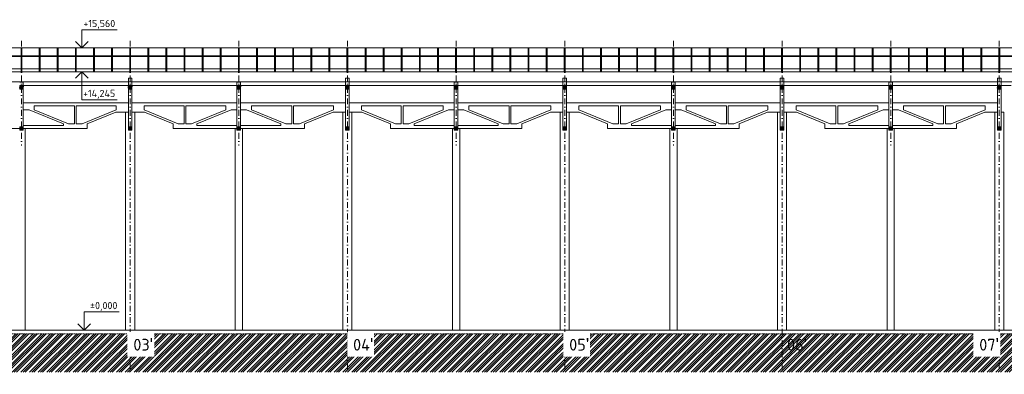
# Model space of a CAD drawing. Header units: millimetres. Extents: x -746391 to 410178, y -169697 to 100555.
# Tile 6 of 179: x -135698 to -81323, y -60278 to -40720. Entities that reach past the tile are written whole.
import ezdxf
from ezdxf.enums import TextEntityAlignment as Align

# ---------------------------------------------------------------- set-up
doc = ezdxf.new("R2010")
doc.units = ezdxf.units.MM
for name, pattern in [('CENTERX2', [101.6, 63.5, -12.7, 12.7, -12.7]), ('DASHDOT', [25.4, 12.7, -6.35, 0, -6.35]), ('HIDDEN', [9.525, 6.35, -3.175]), ('ČÁRKOVANÁ', [19.05, 12.7, -6.35])]:
    doc.linetypes.add(name, pattern=pattern)
doc.layers.get('0').update_dxf_attribs({"color": 9})
for name, color, linetype, lineweight in [('A99_N_kce-pohl', 9, 'Continuous', 9), ('A99_N_kce-rez-sil', 9, 'Continuous', 18), ('A99_N_koty-200-vysk', 9, 'Continuous', 9), ('A99_N_sraf', 9, 'Continuous', 0), ('A99_N_txt-popis-200', 9, 'Continuous', 5), ('A99_S_kce-pohl', 9, 'Continuous', 5), ('A99_S_kce-rez-sil', 9, 'Continuous', 15), ('A99_S_osy', 9, 'CENTERX2', 5), ('A99_S_sraf', 9, 'Continuous', 9)]:
    doc.layers.add(name, color=color, linetype=linetype, lineweight=lineweight)
doc.styles.add('A99_kota', font='isocpeur.ttf', dxfattribs={"height": 2})
doc.styles.add('ad_popis 100', font='isocpeur.ttf', dxfattribs={"height": 200})

# ---------------------------------------------------------------- blocks, each defined once
blk = doc.blocks.new('*U30')
at = {"color": 0, "linetype": 'ByBlock', "lineweight": -2}
blk.add_line((-3, 0), (7, 0), dxfattribs=at)
for points in [[(0, 0), (0, 5), (0, 5), (9.7, 5)], [(-1.75, 1.75), (0, 0), (1.75, 1.75)]]:
    blk.add_lwpolyline(points, dxfattribs=at)
at = {"color": 0, "linetype": 'ByBlock', "lineweight": -2, "style": 'A99_kota'}
for tag, p in [('VYSKA', (9.2, 7.75)), ('POPIS', (9.2, 4.5))]:
    blk.add_attdef(tag, text='', height=2, dxfattribs=at).set_placement(p, align=Align.TOP_RIGHT)
blk = doc.blocks.new('*U39')
at = {"color": 0, "linetype": 'ByBlock', "lineweight": -2}
blk.add_line((-3, 0), (7, 0), dxfattribs=at)
for points in [[(-1.75, -1.75), (0, 0), (1.75, -1.75)], [(0, 0), (0, -7.72), (0, -7.72), (9.7, -7.72)]]:
    blk.add_lwpolyline(points, dxfattribs=at)
at = {"color": 0, "linetype": 'ByBlock', "lineweight": -2, "style": 'A99_kota'}
for tag, p in [('VYSKA', (9.2, -4.97)), ('POPIS', (9.2, -8.22))]:
    blk.add_attdef(tag, text='', height=2, dxfattribs=at).set_placement(p, align=Align.TOP_RIGHT)
blk = doc.blocks.new('*U21')
at = {"color": 0, "linetype": 'ByBlock', "lineweight": -2}
blk.add_line((-3, 0), (7, 0), dxfattribs=at)
for points in [[(0, 0), (0, 5), (0, 5), (9.7, 5)], [(-1.75, 1.75), (0, 0), (1.75, 1.75)]]:
    blk.add_lwpolyline(points, dxfattribs=at)
at = {"color": 0, "linetype": 'ByBlock', "lineweight": -2, "style": 'A99_kota'}
for tag, p in [('VYSKA', (9.2, 7.75)), ('POPIS', (9.2, 4.5))]:
    blk.add_attdef(tag, text='', height=2, dxfattribs=at).set_placement(p, align=Align.TOP_RIGHT)

msp = doc.modelspace()

# ---------------------------------------------------------------- hatches: boundary and pattern name
at = {"layer": 'A99_N_sraf', "lineweight": 0, "ltscale": 2, "transparency": 33554687}
h = msp.add_hatch(dxfattribs=at)
h.set_pattern_fill('ZELEZOBETON', color=256, scale=8)
h.set_pattern_definition([(45, (-141358.304, -13452.5), (-28.28427, 28.28427), []), (45, (-141346.99, -13452.5), (-28.28427, 28.28427), []), (45, (-141324.363, -13452.5), (-16.970563, 39.59798), [16, -8, 0, -8])])
h.paths.add_polyline_path([(-135498.3, -44557.5), (-135498.3, -44357.5), (-135698.3, -44357.5), (-135698.3, -44557.5)])
h = msp.add_hatch(dxfattribs=at)
h.set_pattern_fill('ZELEZOBETON', color=256, scale=8)
h.set_pattern_definition([(45, (-135358.304, -13452.5), (-28.28427, 28.28427), []), (45, (-135346.99, -13452.5), (-28.28427, 28.28427), []), (45, (-135324.363, -13452.5), (-16.970563, 39.59798), [16, -8, 0, -8])])
h.paths.add_polyline_path([(-129498.3, -44557.5), (-129498.3, -44357.5), (-129698.3, -44357.5), (-129698.3, -44557.5)])
h = msp.add_hatch(dxfattribs=at)
h.set_pattern_fill('ZELEZOBETON', color=256, scale=8)
h.set_pattern_definition([(45, (-129358.304, -13452.5), (-28.28427, 28.28427), []), (45, (-129346.99, -13452.5), (-28.28427, 28.28427), []), (45, (-129324.363, -13452.5), (-16.970563, 39.59798), [16, -8, 0, -8])])
h.paths.add_polyline_path([(-123498.3, -44557.5), (-123498.3, -44357.5), (-123698.3, -44357.5), (-123698.3, -44557.5)])
h = msp.add_hatch(dxfattribs=at)
h.set_pattern_fill('ZELEZOBETON', color=256, scale=8)
h.set_pattern_definition([(45, (-123358.304, -13452.5), (-28.28427, 28.28427), []), (45, (-123346.99, -13452.5), (-28.28427, 28.28427), []), (45, (-123324.363, -13452.5), (-16.970563, 39.59798), [16, -8, 0, -8])])
h.paths.add_polyline_path([(-117498.3, -44557.5), (-117498.3, -44357.5), (-117698.3, -44357.5), (-117698.3, -44557.5)])
h = msp.add_hatch(dxfattribs=at)
h.set_pattern_fill('ZELEZOBETON', color=256, scale=8)
h.set_pattern_definition([(45, (-117358.304, -13452.5), (-28.28427, 28.28427), []), (45, (-117346.99, -13452.5), (-28.28427, 28.28427), []), (45, (-117324.363, -13452.5), (-16.970563, 39.59798), [16, -8, 0, -8])])
h.paths.add_polyline_path([(-111498.3, -44557.5), (-111498.3, -44357.5), (-111698.3, -44357.5), (-111698.3, -44557.5)])
h = msp.add_hatch(dxfattribs=at)
h.set_pattern_fill('ZELEZOBETON', color=256, scale=8)
h.set_pattern_definition([(45, (-111358.304, -13452.5), (-28.28427, 28.28427), []), (45, (-111346.99, -13452.5), (-28.28427, 28.28427), []), (45, (-111324.363, -13452.5), (-16.970563, 39.59798), [16, -8, 0, -8])])
h.paths.add_polyline_path([(-105498.3, -44557.5), (-105498.3, -44357.5), (-105698.3, -44357.5), (-105698.3, -44557.5)])
h = msp.add_hatch(dxfattribs=at)
h.set_pattern_fill('ZELEZOBETON', color=256, scale=8)
h.set_pattern_definition([(45, (-105358.304, -13452.5), (-28.28427, 28.28427), []), (45, (-105346.99, -13452.5), (-28.28427, 28.28427), []), (45, (-105324.363, -13452.5), (-16.970563, 39.59798), [16, -8, 0, -8])])
h.paths.add_polyline_path([(-99498.3, -44557.5), (-99498.3, -44357.5), (-99698.3, -44357.5), (-99698.3, -44557.5)])
h = msp.add_hatch(dxfattribs=at)
h.set_pattern_fill('ZELEZOBETON', color=256, scale=8)
h.set_pattern_definition([(45, (-99358.304, -13452.5), (-28.28427, 28.28427), []), (45, (-99346.99, -13452.5), (-28.28427, 28.28427), []), (45, (-99324.363, -13452.5), (-16.970563, 39.59798), [16, -8, 0, -8])])
h.paths.add_polyline_path([(-93498.3, -44557.5), (-93498.3, -44357.5), (-93698.3, -44357.5), (-93698.3, -44557.5)])
h = msp.add_hatch(dxfattribs=at)
h.set_pattern_fill('ZELEZOBETON', color=256, scale=8)
h.set_pattern_definition([(45, (-93358.304, -13452.5), (-28.28427, 28.28427), []), (45, (-93346.99, -13452.5), (-28.28427, 28.28427), []), (45, (-93324.363, -13452.5), (-16.970563, 39.59798), [16, -8, 0, -8])])
h.paths.add_polyline_path([(-87498.3, -44557.5), (-87498.3, -44357.5), (-87698.3, -44357.5), (-87698.3, -44557.5)])
h = msp.add_hatch(dxfattribs=at)
h.set_pattern_fill('ZELEZOBETON', color=256, scale=8)
h.set_pattern_definition([(45, (-87358.304, -13452.5), (-28.28427, 28.28427), []), (45, (-87346.99, -13452.5), (-28.28427, 28.28427), []), (45, (-87324.363, -13452.5), (-16.970563, 39.59798), [16, -8, 0, -8])])
h.paths.add_polyline_path([(-81498.3, -44557.5), (-81498.3, -44357.5), (-81698.3, -44357.5), (-81698.3, -44557.5)])
h = msp.add_hatch(dxfattribs=at)
h.set_pattern_fill('ZELEZOBETON', color=256, scale=8)
h.set_pattern_definition([(45, (-141358.304, -15652.5), (-28.28427, 28.28427), []), (45, (-141346.99, -15652.5), (-28.28427, 28.28427), []), (45, (-141324.363, -15652.5), (-16.970563, 39.59798), [16, -8, 0, -8])])
h.paths.add_polyline_path([(-135498.3, -46817.5), (-135498.3, -46619.8), (-135698.3, -46619.8), (-135698.3, -46817.5)])
h = msp.add_hatch(dxfattribs=at)
h.set_pattern_fill('ZELEZOBETON', color=256, scale=8)
h.set_pattern_definition([(45, (-135358.304, -15652.5), (-28.28427, 28.28427), []), (45, (-135346.99, -15652.5), (-28.28427, 28.28427), []), (45, (-135324.363, -15652.5), (-16.970563, 39.59798), [16, -8, 0, -8])])
h.paths.add_polyline_path([(-129498.3, -46817.5), (-129498.3, -46619.8), (-129698.3, -46619.8), (-129698.3, -46817.5)])
h = msp.add_hatch(dxfattribs=at)
h.set_pattern_fill('ZELEZOBETON', color=256, scale=8)
h.set_pattern_definition([(45, (-129358.304, -15652.5), (-28.28427, 28.28427), []), (45, (-129346.99, -15652.5), (-28.28427, 28.28427), []), (45, (-129324.363, -15652.5), (-16.970563, 39.59798), [16, -8, 0, -8])])
h.paths.add_polyline_path([(-123498.3, -46817.5), (-123498.3, -46619.8), (-123698.3, -46619.8), (-123698.3, -46817.5)])
h = msp.add_hatch(dxfattribs=at)
h.set_pattern_fill('ZELEZOBETON', color=256, scale=8)
h.set_pattern_definition([(45, (-123358.304, -15652.5), (-28.28427, 28.28427), []), (45, (-123346.99, -15652.5), (-28.28427, 28.28427), []), (45, (-123324.363, -15652.5), (-16.970563, 39.59798), [16, -8, 0, -8])])
h.paths.add_polyline_path([(-117498.3, -46817.5), (-117498.3, -46619.8), (-117698.3, -46619.8), (-117698.3, -46817.5)])
h = msp.add_hatch(dxfattribs=at)
h.set_pattern_fill('ZELEZOBETON', color=256, scale=8)
h.set_pattern_definition([(45, (-117358.304, -15652.5), (-28.28427, 28.28427), []), (45, (-117346.99, -15652.5), (-28.28427, 28.28427), []), (45, (-117324.363, -15652.5), (-16.970563, 39.59798), [16, -8, 0, -8])])
h.paths.add_polyline_path([(-111498.3, -46817.5), (-111498.3, -46619.8), (-111698.3, -46619.8), (-111698.3, -46817.5)])
h = msp.add_hatch(dxfattribs=at)
h.set_pattern_fill('ZELEZOBETON', color=256, scale=8)
h.set_pattern_definition([(45, (-111358.304, -15652.5), (-28.28427, 28.28427), []), (45, (-111346.99, -15652.5), (-28.28427, 28.28427), []), (45, (-111324.363, -15652.5), (-16.970563, 39.59798), [16, -8, 0, -8])])
h.paths.add_polyline_path([(-105498.3, -46817.5), (-105498.3, -46619.8), (-105698.3, -46619.8), (-105698.3, -46817.5)])
h = msp.add_hatch(dxfattribs=at)
h.set_pattern_fill('ZELEZOBETON', color=256, scale=8)
h.set_pattern_definition([(45, (-105358.304, -15652.5), (-28.28427, 28.28427), []), (45, (-105346.99, -15652.5), (-28.28427, 28.28427), []), (45, (-105324.363, -15652.5), (-16.970563, 39.59798), [16, -8, 0, -8])])
h.paths.add_polyline_path([(-99498.3, -46817.5), (-99498.3, -46619.8), (-99698.3, -46619.8), (-99698.3, -46817.5)])
h = msp.add_hatch(dxfattribs=at)
h.set_pattern_fill('ZELEZOBETON', color=256, scale=8)
h.set_pattern_definition([(45, (-99358.304, -15652.5), (-28.28427, 28.28427), []), (45, (-99346.99, -15652.5), (-28.28427, 28.28427), []), (45, (-99324.363, -15652.5), (-16.970563, 39.59798), [16, -8, 0, -8])])
h.paths.add_polyline_path([(-93498.3, -46817.5), (-93498.3, -46619.8), (-93698.3, -46619.8), (-93698.3, -46817.5)])
h = msp.add_hatch(dxfattribs=at)
h.set_pattern_fill('ZELEZOBETON', color=256, scale=8)
h.set_pattern_definition([(45, (-93358.304, -15652.5), (-28.28427, 28.28427), []), (45, (-93346.99, -15652.5), (-28.28427, 28.28427), []), (45, (-93324.363, -15652.5), (-16.970563, 39.59798), [16, -8, 0, -8])])
h.paths.add_polyline_path([(-87498.3, -46817.5), (-87498.3, -46619.8), (-87698.3, -46619.8), (-87698.3, -46817.5)])
h = msp.add_hatch(dxfattribs=at)
h.set_pattern_fill('ZELEZOBETON', color=256, scale=8)
h.set_pattern_definition([(45, (-87358.304, -15652.5), (-28.28427, 28.28427), []), (45, (-87346.99, -15652.5), (-28.28427, 28.28427), []), (45, (-87324.363, -15652.5), (-16.970563, 39.59798), [16, -8, 0, -8])])
h.paths.add_polyline_path([(-81498.3, -46817.5), (-81498.3, -46619.8), (-81698.3, -46619.8), (-81698.3, -46817.5)])
at = {"layer": 'A99_S_sraf', "linetype": 'Continuous', "lineweight": 0}
h = msp.add_hatch(dxfattribs=at)
h.set_pattern_fill('ZEM_PUVODNI', color=256, scale=85, angle=180)
h.set_pattern_definition([(225, (-159598.3, -13202.5), (240.4163, -240.4163), []), (225, (-159718.5, -13202.5), (240.4163, -240.4163), []), (225, (-159838.72, -13202.5), (240.4163, -240.4163), [])])
h.paths.add_polyline_path([(-153848.3, -58037.6), (-160245.2, -58237.5), (-164562.1, -58237.5), (-164562.1, -60162.5), (-4485.8, -60162.5), (-4485.8, -58037.5)])

# ---------------------------------------------------------------- linework, layer by layer
at = {"layer": 'A99_N_kce-pohl', "color": 1, "linetype": 'Continuous'}
for p, q in [((-135623.3, -43412.5), (-135623.3, -42277.5)), ((-135573.3, -43412.5), (-135573.3, -42277.5)), ((-134623.3, -43412.5), (-134623.3, -42277.5)), ((-134573.3, -43412.5), (-134573.3, -42277.5)), ((-133623.3, -43412.5), (-133623.3, -42277.5)), ((-133573.3, -43412.5), (-133573.3, -42277.5)), ((-132623.3, -43412.5), (-132623.3, -42277.5)), ((-132573.3, -43412.5), (-132573.3, -42277.5)), ((-131623.3, -43412.5), (-131623.3, -42277.5)), ((-131573.3, -43412.5), (-131573.3, -42277.5)), ((-130623.3, -43412.5), (-130623.3, -42277.5)), ((-130573.3, -43412.5), (-130573.3, -42277.5)), ((-129623.3, -43412.5), (-129623.3, -42277.5)), ((-129573.3, -43412.5), (-129573.3, -42277.5)), ((-128623.3, -43412.5), (-128623.3, -42277.5)), ((-128573.3, -43412.5), (-128573.3, -42277.5)), ((-127623.3, -43412.5), (-127623.3, -42277.5)), ((-127573.3, -43412.5), (-127573.3, -42277.5)), ((-126623.3, -43412.5), (-126623.3, -42277.5)), ((-126573.3, -43412.5), (-126573.3, -42277.5)), ((-125623.3, -43412.5), (-125623.3, -42277.5)), ((-125573.3, -43412.5), (-125573.3, -42277.5)), ((-124623.3, -43412.5), (-124623.3, -42277.5)), ((-124573.3, -43412.5), (-124573.3, -42277.5)), ((-123623.3, -43412.5), (-123623.3, -42277.5)), ((-123573.3, -43412.5), (-123573.3, -42277.5)), ((-122623.3, -43412.5), (-122623.3, -42277.5)), ((-122573.3, -43412.5), (-122573.3, -42277.5)), ((-121623.3, -43412.5), (-121623.3, -42277.5)), ((-121573.3, -43412.5), (-121573.3, -42277.5)), ((-120623.3, -43412.5), (-120623.3, -42277.5)), ((-120573.3, -43412.5), (-120573.3, -42277.5)), ((-119623.3, -43412.5), (-119623.3, -42277.5)), ((-119573.3, -43412.5), (-119573.3, -42277.5)), ((-118623.3, -43412.5), (-118623.3, -42277.5)), ((-118573.3, -43412.5), (-118573.3, -42277.5)), ((-117623.3, -43412.5), (-117623.3, -42277.5)), ((-117573.3, -43412.5), (-117573.3, -42277.5)), ((-116623.3, -43412.5), (-116623.3, -42277.5)), ((-116573.3, -43412.5), (-116573.3, -42277.5)), ((-115623.3, -43412.5), (-115623.3, -42277.5)), ((-115573.3, -43412.5), (-115573.3, -42277.5)), ((-114623.3, -43412.5), (-114623.3, -42277.5)), ((-114573.3, -43412.5), (-114573.3, -42277.5)), ((-113623.3, -43412.5), (-113623.3, -42277.5)), ((-113573.3, -43412.5), (-113573.3, -42277.5)), ((-112623.3, -43412.5), (-112623.3, -42277.5)), ((-112573.3, -43412.5), (-112573.3, -42277.5)), ((-111623.3, -43412.5), (-111623.3, -42277.5)), ((-111573.3, -43412.5), (-111573.3, -42277.5)), ((-110623.3, -43412.5), (-110623.3, -42277.5)), ((-110573.3, -43412.5), (-110573.3, -42277.5)), ((-109623.3, -43412.5), (-109623.3, -42277.5)), ((-109573.3, -43412.5), (-109573.3, -42277.5)), ((-108623.3, -43412.5), (-108623.3, -42277.5)), ((-108573.3, -43412.5), (-108573.3, -42277.5)), ((-107623.3, -43412.5), (-107623.3, -42277.5)), ((-107573.3, -43412.5), (-107573.3, -42277.5)), ((-106623.3, -43412.5), (-106623.3, -42277.5)), ((-106573.3, -43412.5), (-106573.3, -42277.5)), ((-105623.3, -43412.5), (-105623.3, -42277.5)), ((-105573.3, -43412.5), (-105573.3, -42277.5)), ((-104623.3, -43412.5), (-104623.3, -42277.5)), ((-104573.3, -43412.5), (-104573.3, -42277.5)), ((-103623.3, -43412.5), (-103623.3, -42277.5)), ((-103573.3, -43412.5), (-103573.3, -42277.5)), ((-102623.3, -43412.5), (-102623.3, -42277.5)), ((-102573.3, -43412.5), (-102573.3, -42277.5)), ((-101623.3, -43412.5), (-101623.3, -42277.5)), ((-101573.3, -43412.5), (-101573.3, -42277.5)), ((-100623.3, -43412.5), (-100623.3, -42277.5)), ((-100573.3, -43412.5), (-100573.3, -42277.5)), ((-99623.3, -43412.5), (-99623.3, -42277.5)), ((-99573.3, -43412.5), (-99573.3, -42277.5)), ((-98623.3, -43412.5), (-98623.3, -42277.5)), ((-98573.3, -43412.5), (-98573.3, -42277.5)), ((-97623.3, -43412.5), (-97623.3, -42277.5)), ((-97573.3, -43412.5), (-97573.3, -42277.5)), ((-96623.3, -43412.5), (-96623.3, -42277.5)), ((-96573.3, -43412.5), (-96573.3, -42277.5)), ((-95623.3, -43412.5), (-95623.3, -42277.5)), ((-95573.3, -43412.5), (-95573.3, -42277.5)), ((-94623.3, -43412.5), (-94623.3, -42277.5)), ((-94573.3, -43412.5), (-94573.3, -42277.5)), ((-93623.3, -43412.5), (-93623.3, -42277.5)), ((-93573.3, -43412.5), (-93573.3, -42277.5)), ((-92623.3, -43412.5), (-92623.3, -42277.5)), ((-92573.3, -43412.5), (-92573.3, -42277.5)), ((-91623.3, -43412.5), (-91623.3, -42277.5)), ((-91573.3, -43412.5), (-91573.3, -42277.5)), ((-90623.3, -43412.5), (-90623.3, -42277.5)), ((-90573.3, -43412.5), (-90573.3, -42277.5)), ((-89623.3, -43412.5), (-89623.3, -42277.5)), ((-89573.3, -43412.5), (-89573.3, -42277.5)), ((-88623.3, -43412.5), (-88623.3, -42277.5)), ((-88573.3, -43412.5), (-88573.3, -42277.5)), ((-87623.3, -43412.5), (-87623.3, -42277.5)), ((-87573.3, -43412.5), (-87573.3, -42277.5)), ((-86623.3, -43412.5), (-86623.3, -42277.5)), ((-86573.3, -43412.5), (-86573.3, -42277.5)), ((-85623.3, -43412.5), (-85623.3, -42277.5)), ((-85573.3, -43412.5), (-85573.3, -42277.5)), ((-84623.3, -43412.5), (-84623.3, -42277.5)), ((-84573.3, -43412.5), (-84573.3, -42277.5)), ((-83623.3, -43412.5), (-83623.3, -42277.5)), ((-83573.3, -43412.5), (-83573.3, -42277.5)), ((-82623.3, -43412.5), (-82623.3, -42277.5)), ((-82573.3, -43412.5), (-82573.3, -42277.5)), ((-81623.3, -43412.5), (-81623.3, -42277.5)), ((-81573.3, -43412.5), (-81573.3, -42277.5))]:
    msp.add_line(p, q, dxfattribs=at)
at = {"layer": 'A99_N_kce-pohl', "color": 1, "linetype": 'DASHDOT', "lineweight": 5, "ltscale": 10}
for p, q in [((-135598.3, -43592.5), (-135598.3, -42277.5)), ((-134598.3, -43592.5), (-134598.3, -42277.5)), ((-133598.3, -43592.5), (-133598.3, -42277.5)), ((-132598.3, -43592.5), (-132598.3, -42277.5)), ((-131598.3, -43592.5), (-131598.3, -42277.5)), ((-130598.3, -43592.5), (-130598.3, -42277.5)), ((-129598.3, -43592.5), (-129598.3, -42277.5)), ((-128598.3, -43592.5), (-128598.3, -42277.5)), ((-127598.3, -43592.5), (-127598.3, -42277.5)), ((-126598.3, -43592.5), (-126598.3, -42277.5)), ((-125598.3, -43592.5), (-125598.3, -42277.5)), ((-124598.3, -43592.5), (-124598.3, -42277.5)), ((-123598.3, -43592.5), (-123598.3, -42277.5)), ((-122598.3, -43592.5), (-122598.3, -42277.5)), ((-121598.3, -43592.5), (-121598.3, -42277.5)), ((-120598.3, -43592.5), (-120598.3, -42277.5)), ((-119598.3, -43592.5), (-119598.3, -42277.5)), ((-118598.3, -43592.5), (-118598.3, -42277.5)), ((-117598.3, -43592.5), (-117598.3, -42277.5)), ((-116598.3, -43592.5), (-116598.3, -42277.5)), ((-115598.3, -43592.5), (-115598.3, -42277.5)), ((-114598.3, -43592.5), (-114598.3, -42277.5)), ((-113598.3, -43592.5), (-113598.3, -42277.5)), ((-112598.3, -43592.5), (-112598.3, -42277.5)), ((-111598.3, -43592.5), (-111598.3, -42277.5)), ((-110598.3, -43592.5), (-110598.3, -42277.5)), ((-109598.3, -43592.5), (-109598.3, -42277.5)), ((-108598.3, -43592.5), (-108598.3, -42277.5)), ((-107598.3, -43592.5), (-107598.3, -42277.5)), ((-106598.3, -43592.5), (-106598.3, -42277.5)), ((-105598.3, -43592.5), (-105598.3, -42277.5)), ((-104598.3, -43592.5), (-104598.3, -42277.5)), ((-103598.3, -43592.5), (-103598.3, -42277.5)), ((-102598.3, -43592.5), (-102598.3, -42277.5)), ((-101598.3, -43592.5), (-101598.3, -42277.5)), ((-100598.3, -43592.5), (-100598.3, -42277.5)), ((-99598.3, -43592.5), (-99598.3, -42277.5)), ((-98598.3, -43592.5), (-98598.3, -42277.5)), ((-97598.3, -43592.5), (-97598.3, -42277.5)), ((-96598.3, -43592.5), (-96598.3, -42277.5)), ((-95598.3, -43592.5), (-95598.3, -42277.5)), ((-94598.3, -43592.5), (-94598.3, -42277.5)), ((-93598.3, -43592.5), (-93598.3, -42277.5)), ((-92598.3, -43592.5), (-92598.3, -42277.5)), ((-91598.3, -43592.5), (-91598.3, -42277.5)), ((-90598.3, -43592.5), (-90598.3, -42277.5)), ((-89598.3, -43592.5), (-89598.3, -42277.5)), ((-88598.3, -43592.5), (-88598.3, -42277.5)), ((-87598.3, -43592.5), (-87598.3, -42277.5)), ((-86598.3, -43592.5), (-86598.3, -42277.5)), ((-85598.3, -43592.5), (-85598.3, -42277.5)), ((-84598.3, -43592.5), (-84598.3, -42277.5)), ((-83598.3, -43592.5), (-83598.3, -42277.5)), ((-82598.3, -43592.5), (-82598.3, -42277.5)), ((-81598.3, -43592.5), (-81598.3, -42277.5))]:
    msp.add_line(p, q, dxfattribs=at)
at = {"layer": 'A99_N_kce-pohl', "color": 1, "linetype": 'Continuous'}
for points in [[(-147668.3, -42277.5), (-14978.3, -42277.5)], [(-15048.3, -43432.5), (-147598.3, -43432.5)]]:
    msp.add_lwpolyline(points, dxfattribs=at)
at = {"layer": 'A99_N_kce-pohl', "color": 1, "linetype": 'Continuous', "lineweight": 9, "flags": 128}
for points in [[(-135623.3, -42742.5), (-135573.3, -42742.5), (-135573.3, -42760), (-135623.3, -42760)], [(-134623.3, -42742.5), (-134573.3, -42742.5), (-134573.3, -42760), (-134623.3, -42760)], [(-133623.3, -42742.5), (-133573.3, -42742.5), (-133573.3, -42760), (-133623.3, -42760)], [(-132623.3, -42742.5), (-132573.3, -42742.5), (-132573.3, -42760), (-132623.3, -42760)], [(-131623.3, -42742.5), (-131573.3, -42742.5), (-131573.3, -42760), (-131623.3, -42760)], [(-130623.3, -42742.5), (-130573.3, -42742.5), (-130573.3, -42760), (-130623.3, -42760)], [(-129623.3, -42742.5), (-129573.3, -42742.5), (-129573.3, -42760), (-129623.3, -42760)], [(-128623.3, -42742.5), (-128573.3, -42742.5), (-128573.3, -42760), (-128623.3, -42760)], [(-127623.3, -42742.5), (-127573.3, -42742.5), (-127573.3, -42760), (-127623.3, -42760)], [(-126623.3, -42742.5), (-126573.3, -42742.5), (-126573.3, -42760), (-126623.3, -42760)], [(-125623.3, -42742.5), (-125573.3, -42742.5), (-125573.3, -42760), (-125623.3, -42760)], [(-124623.3, -42742.5), (-124573.3, -42742.5), (-124573.3, -42760), (-124623.3, -42760)], [(-123623.3, -42742.5), (-123573.3, -42742.5), (-123573.3, -42760), (-123623.3, -42760)], [(-122623.3, -42742.5), (-122573.3, -42742.5), (-122573.3, -42760), (-122623.3, -42760)], [(-121623.3, -42742.5), (-121573.3, -42742.5), (-121573.3, -42760), (-121623.3, -42760)], [(-120623.3, -42742.5), (-120573.3, -42742.5), (-120573.3, -42760), (-120623.3, -42760)], [(-119623.3, -42742.5), (-119573.3, -42742.5), (-119573.3, -42760), (-119623.3, -42760)], [(-118623.3, -42742.5), (-118573.3, -42742.5), (-118573.3, -42760), (-118623.3, -42760)], [(-117623.3, -42742.5), (-117573.3, -42742.5), (-117573.3, -42760), (-117623.3, -42760)], [(-116623.3, -42742.5), (-116573.3, -42742.5), (-116573.3, -42760), (-116623.3, -42760)], [(-115623.3, -42742.5), (-115573.3, -42742.5), (-115573.3, -42760), (-115623.3, -42760)], [(-114623.3, -42742.5), (-114573.3, -42742.5), (-114573.3, -42760), (-114623.3, -42760)], [(-113623.3, -42742.5), (-113573.3, -42742.5), (-113573.3, -42760), (-113623.3, -42760)], [(-112623.3, -42742.5), (-112573.3, -42742.5), (-112573.3, -42760), (-112623.3, -42760)], [(-111623.3, -42742.5), (-111573.3, -42742.5), (-111573.3, -42760), (-111623.3, -42760)], [(-110623.3, -42742.5), (-110573.3, -42742.5), (-110573.3, -42760), (-110623.3, -42760)], [(-109623.3, -42742.5), (-109573.3, -42742.5), (-109573.3, -42760), (-109623.3, -42760)], [(-108623.3, -42742.5), (-108573.3, -42742.5), (-108573.3, -42760), (-108623.3, -42760)], [(-107623.3, -42742.5), (-107573.3, -42742.5), (-107573.3, -42760), (-107623.3, -42760)], [(-106623.3, -42742.5), (-106573.3, -42742.5), (-106573.3, -42760), (-106623.3, -42760)], [(-105623.3, -42742.5), (-105573.3, -42742.5), (-105573.3, -42760), (-105623.3, -42760)], [(-104623.3, -42742.5), (-104573.3, -42742.5), (-104573.3, -42760), (-104623.3, -42760)], [(-103623.3, -42742.5), (-103573.3, -42742.5), (-103573.3, -42760), (-103623.3, -42760)], [(-102623.3, -42742.5), (-102573.3, -42742.5), (-102573.3, -42760), (-102623.3, -42760)], [(-101623.3, -42742.5), (-101573.3, -42742.5), (-101573.3, -42760), (-101623.3, -42760)], [(-100623.3, -42742.5), (-100573.3, -42742.5), (-100573.3, -42760), (-100623.3, -42760)], [(-99623.3, -42742.5), (-99573.3, -42742.5), (-99573.3, -42760), (-99623.3, -42760)], [(-98623.3, -42742.5), (-98573.3, -42742.5), (-98573.3, -42760), (-98623.3, -42760)], [(-97623.3, -42742.5), (-97573.3, -42742.5), (-97573.3, -42760), (-97623.3, -42760)], [(-96623.3, -42742.5), (-96573.3, -42742.5), (-96573.3, -42760), (-96623.3, -42760)], [(-95623.3, -42742.5), (-95573.3, -42742.5), (-95573.3, -42760), (-95623.3, -42760)], [(-94623.3, -42742.5), (-94573.3, -42742.5), (-94573.3, -42760), (-94623.3, -42760)], [(-93623.3, -42742.5), (-93573.3, -42742.5), (-93573.3, -42760), (-93623.3, -42760)], [(-92623.3, -42742.5), (-92573.3, -42742.5), (-92573.3, -42760), (-92623.3, -42760)], [(-91623.3, -42742.5), (-91573.3, -42742.5), (-91573.3, -42760), (-91623.3, -42760)], [(-90623.3, -42742.5), (-90573.3, -42742.5), (-90573.3, -42760), (-90623.3, -42760)], [(-89623.3, -42742.5), (-89573.3, -42742.5), (-89573.3, -42760), (-89623.3, -42760)], [(-88623.3, -42742.5), (-88573.3, -42742.5), (-88573.3, -42760), (-88623.3, -42760)], [(-87623.3, -42742.5), (-87573.3, -42742.5), (-87573.3, -42760), (-87623.3, -42760)], [(-86623.3, -42742.5), (-86573.3, -42742.5), (-86573.3, -42760), (-86623.3, -42760)], [(-85623.3, -42742.5), (-85573.3, -42742.5), (-85573.3, -42760), (-85623.3, -42760)], [(-84623.3, -42742.5), (-84573.3, -42742.5), (-84573.3, -42760), (-84623.3, -42760)], [(-83623.3, -42742.5), (-83573.3, -42742.5), (-83573.3, -42760), (-83623.3, -42760)], [(-82623.3, -42742.5), (-82573.3, -42742.5), (-82573.3, -42760), (-82623.3, -42760)], [(-81623.3, -42742.5), (-81573.3, -42742.5), (-81573.3, -42760), (-81623.3, -42760)]]:
    msp.add_lwpolyline(points, close=True, dxfattribs=at)
at = {"layer": 'A99_N_kce-pohl', "color": 1, "linetype": 'ČÁRKOVANÁ', "ltscale": 3}
for points in [[(-135623.3, -43412.5), (-135623.3, -43592.5)], [(-135573.3, -43412.5), (-135573.3, -43592.5)], [(-134623.3, -43412.5), (-134623.3, -43592.5)], [(-134573.3, -43412.5), (-134573.3, -43592.5)], [(-133623.3, -43412.5), (-133623.3, -43592.5)], [(-133573.3, -43412.5), (-133573.3, -43592.5)], [(-132623.3, -43412.5), (-132623.3, -43592.5)], [(-132573.3, -43412.5), (-132573.3, -43592.5)], [(-131623.3, -43412.5), (-131623.3, -43592.5)], [(-131573.3, -43412.5), (-131573.3, -43592.5)], [(-130623.3, -43412.5), (-130623.3, -43592.5)], [(-130573.3, -43412.5), (-130573.3, -43592.5)], [(-129623.3, -43412.5), (-129623.3, -43592.5)], [(-129573.3, -43412.5), (-129573.3, -43592.5)], [(-128623.3, -43412.5), (-128623.3, -43592.5)], [(-128573.3, -43412.5), (-128573.3, -43592.5)], [(-127623.3, -43412.5), (-127623.3, -43592.5)], [(-127573.3, -43412.5), (-127573.3, -43592.5)], [(-126623.3, -43412.5), (-126623.3, -43592.5)], [(-126573.3, -43412.5), (-126573.3, -43592.5)], [(-125623.3, -43412.5), (-125623.3, -43592.5)], [(-125573.3, -43412.5), (-125573.3, -43592.5)], [(-124623.3, -43412.5), (-124623.3, -43592.5)], [(-124573.3, -43412.5), (-124573.3, -43592.5)], [(-123623.3, -43412.5), (-123623.3, -43592.5)], [(-123573.3, -43412.5), (-123573.3, -43592.5)], [(-122623.3, -43412.5), (-122623.3, -43592.5)], [(-122573.3, -43412.5), (-122573.3, -43592.5)], [(-121623.3, -43412.5), (-121623.3, -43592.5)], [(-121573.3, -43412.5), (-121573.3, -43592.5)], [(-120623.3, -43412.5), (-120623.3, -43592.5)], [(-120573.3, -43412.5), (-120573.3, -43592.5)], [(-119623.3, -43412.5), (-119623.3, -43592.5)], [(-119573.3, -43412.5), (-119573.3, -43592.5)], [(-118623.3, -43412.5), (-118623.3, -43592.5)], [(-118573.3, -43412.5), (-118573.3, -43592.5)], [(-117623.3, -43412.5), (-117623.3, -43592.5)], [(-117573.3, -43412.5), (-117573.3, -43592.5)], [(-116623.3, -43412.5), (-116623.3, -43592.5)], [(-116573.3, -43412.5), (-116573.3, -43592.5)], [(-115623.3, -43412.5), (-115623.3, -43592.5)], [(-115573.3, -43412.5), (-115573.3, -43592.5)], [(-114623.3, -43412.5), (-114623.3, -43592.5)], [(-114573.3, -43412.5), (-114573.3, -43592.5)], [(-113623.3, -43412.5), (-113623.3, -43592.5)], [(-113573.3, -43412.5), (-113573.3, -43592.5)], [(-112623.3, -43412.5), (-112623.3, -43592.5)], [(-112573.3, -43412.5), (-112573.3, -43592.5)], [(-111623.3, -43412.5), (-111623.3, -43592.5)], [(-111573.3, -43412.5), (-111573.3, -43592.5)], [(-110623.3, -43412.5), (-110623.3, -43592.5)], [(-110573.3, -43412.5), (-110573.3, -43592.5)], [(-109623.3, -43412.5), (-109623.3, -43592.5)], [(-109573.3, -43412.5), (-109573.3, -43592.5)], [(-108623.3, -43412.5), (-108623.3, -43592.5)], [(-108573.3, -43412.5), (-108573.3, -43592.5)], [(-107623.3, -43412.5), (-107623.3, -43592.5)], [(-107573.3, -43412.5), (-107573.3, -43592.5)], [(-106623.3, -43412.5), (-106623.3, -43592.5)], [(-106573.3, -43412.5), (-106573.3, -43592.5)], [(-105623.3, -43412.5), (-105623.3, -43592.5)], [(-105573.3, -43412.5), (-105573.3, -43592.5)], [(-104623.3, -43412.5), (-104623.3, -43592.5)], [(-104573.3, -43412.5), (-104573.3, -43592.5)], [(-103623.3, -43412.5), (-103623.3, -43592.5)], [(-103573.3, -43412.5), (-103573.3, -43592.5)], [(-102623.3, -43412.5), (-102623.3, -43592.5)], [(-102573.3, -43412.5), (-102573.3, -43592.5)], [(-101623.3, -43412.5), (-101623.3, -43592.5)], [(-101573.3, -43412.5), (-101573.3, -43592.5)], [(-100623.3, -43412.5), (-100623.3, -43592.5)], [(-100573.3, -43412.5), (-100573.3, -43592.5)], [(-99623.3, -43412.5), (-99623.3, -43592.5)], [(-99573.3, -43412.5), (-99573.3, -43592.5)], [(-98623.3, -43412.5), (-98623.3, -43592.5)], [(-98573.3, -43412.5), (-98573.3, -43592.5)], [(-97623.3, -43412.5), (-97623.3, -43592.5)], [(-97573.3, -43412.5), (-97573.3, -43592.5)], [(-96623.3, -43412.5), (-96623.3, -43592.5)], [(-96573.3, -43412.5), (-96573.3, -43592.5)], [(-95623.3, -43412.5), (-95623.3, -43592.5)], [(-95573.3, -43412.5), (-95573.3, -43592.5)], [(-94623.3, -43412.5), (-94623.3, -43592.5)], [(-94573.3, -43412.5), (-94573.3, -43592.5)], [(-93623.3, -43412.5), (-93623.3, -43592.5)], [(-93573.3, -43412.5), (-93573.3, -43592.5)], [(-92623.3, -43412.5), (-92623.3, -43592.5)], [(-92573.3, -43412.5), (-92573.3, -43592.5)], [(-91623.3, -43412.5), (-91623.3, -43592.5)], [(-91573.3, -43412.5), (-91573.3, -43592.5)], [(-90623.3, -43412.5), (-90623.3, -43592.5)], [(-90573.3, -43412.5), (-90573.3, -43592.5)], [(-89623.3, -43412.5), (-89623.3, -43592.5)], [(-89573.3, -43412.5), (-89573.3, -43592.5)], [(-88623.3, -43412.5), (-88623.3, -43592.5)], [(-88573.3, -43412.5), (-88573.3, -43592.5)], [(-87623.3, -43412.5), (-87623.3, -43592.5)], [(-87573.3, -43412.5), (-87573.3, -43592.5)], [(-86623.3, -43412.5), (-86623.3, -43592.5)], [(-86573.3, -43412.5), (-86573.3, -43592.5)], [(-85623.3, -43412.5), (-85623.3, -43592.5)], [(-85573.3, -43412.5), (-85573.3, -43592.5)], [(-84623.3, -43412.5), (-84623.3, -43592.5)], [(-84573.3, -43412.5), (-84573.3, -43592.5)], [(-83623.3, -43412.5), (-83623.3, -43592.5)], [(-83573.3, -43412.5), (-83573.3, -43592.5)], [(-82623.3, -43412.5), (-82623.3, -43592.5)], [(-82573.3, -43412.5), (-82573.3, -43592.5)], [(-81623.3, -43412.5), (-81623.3, -43592.5)], [(-81573.3, -43412.5), (-81573.3, -43592.5)]]:
    msp.add_lwpolyline(points, dxfattribs=at)
at = {"layer": 'A99_N_kce-rez-sil', "color": 1, "linetype": 'Continuous', "flags": 128}
for points in [[(-14978.3, -42712.5), (-147668.3, -42712.5)], [(-15048.3, -42742.5), (-147633.3, -42742.5)]]:
    msp.add_lwpolyline(points, dxfattribs=at)
at = {"layer": 'A99_S_kce-pohl', "linetype": 'Continuous'}
for p, q in [((-129698.3, -46717.5), (-129698.3, -43937.5)), ((-129498.3, -43937.5), (-129698.3, -43937.5)), ((-129698.3, -46717.5), (-129698.3, -43937.5)), ((-129498.3, -43937.5), (-129698.3, -43937.5)), ((-129498.3, -46717.5), (-129498.3, -43937.5)), ((-129498.3, -46717.5), (-129498.3, -43937.5)), ((-117698.3, -46717.5), (-117698.3, -43937.5)), ((-117498.3, -43937.5), (-117698.3, -43937.5)), ((-117698.3, -46717.5), (-117698.3, -43937.5)), ((-117498.3, -43937.5), (-117698.3, -43937.5)), ((-117498.3, -46717.5), (-117498.3, -43937.5)), ((-117498.3, -46717.5), (-117498.3, -43937.5)), ((-105698.3, -46717.5), (-105698.3, -43937.5)), ((-105498.3, -43937.5), (-105698.3, -43937.5)), ((-105698.3, -46717.5), (-105698.3, -43937.5)), ((-105498.3, -43937.5), (-105698.3, -43937.5)), ((-105498.3, -46717.5), (-105498.3, -43937.5)), ((-105498.3, -46717.5), (-105498.3, -43937.5)), ((-93698.3, -46717.5), (-93698.3, -43937.5)), ((-93498.3, -43937.5), (-93698.3, -43937.5)), ((-93698.3, -46717.5), (-93698.3, -43937.5)), ((-93498.3, -43937.5), (-93698.3, -43937.5)), ((-93498.3, -46717.5), (-93498.3, -43937.5)), ((-93498.3, -46717.5), (-93498.3, -43937.5)), ((-81698.3, -46717.5), (-81698.3, -43937.5)), ((-81498.3, -43937.5), (-81698.3, -43937.5)), ((-81698.3, -46717.5), (-81698.3, -43937.5)), ((-81498.3, -43937.5), (-81698.3, -43937.5)), ((-81498.3, -46717.5), (-81498.3, -43937.5)), ((-81498.3, -46717.5), (-81498.3, -43937.5)), ((-135498.3, -44157.5), (-135698.3, -44157.5)), ((-135498.3, -46717.5), (-135498.3, -44157.5)), ((-129698.3, -44353), (-135498.3, -44353)), ((-123698.3, -44353), (-129498.3, -44353)), ((-123698.3, -46717.5), (-123698.3, -44157.5)), ((-123498.3, -44157.5), (-123698.3, -44157.5)), ((-123498.3, -46717.5), (-123498.3, -44157.5)), ((-117698.3, -44353), (-123498.3, -44353)), ((-111698.3, -44353), (-117498.3, -44353)), ((-111698.3, -46717.5), (-111698.3, -44157.5)), ((-111498.3, -44157.5), (-111698.3, -44157.5)), ((-111498.3, -46717.5), (-111498.3, -44157.5)), ((-105698.3, -44353), (-111498.3, -44353)), ((-99698.3, -44353), (-105498.3, -44353)), ((-99698.3, -46717.5), (-99698.3, -44157.5)), ((-99498.3, -44157.5), (-99698.3, -44157.5)), ((-99498.3, -46717.5), (-99498.3, -44157.5)), ((-93698.3, -44353), (-99498.3, -44353)), ((-87698.3, -44353), (-93498.3, -44353)), ((-87698.3, -46717.5), (-87698.3, -44157.5)), ((-87498.3, -44157.5), (-87698.3, -44157.5)), ((-87498.3, -46717.5), (-87498.3, -44157.5)), ((-81698.3, -44353), (-87498.3, -44353)), ((-81698.3, -44353), (-80948.3, -44353)), ((-81148.3, -44353), (-81498.3, -44353)), ((-129698.3, -45307.5), (-135498.3, -45307.5)), ((-132673.3, -45468.4), (-134891, -45468.4)), ((-134891, -45683.4), (-134891, -45468.4)), ((-132673.3, -46455.6), (-132673.3, -45468.4)), ((-130375.1, -45468.4), (-132573.3, -45468.4)), ((-132573.3, -46455.6), (-132573.3, -45468.4)), ((-130375.1, -45691.4), (-130375.1, -45468.4)), ((-123698.3, -45307.5), (-129498.3, -45307.5)), ((-126623.3, -45468.4), (-128821.5, -45468.4)), ((-128821.5, -45691.4), (-128821.5, -45468.4)), ((-126623.3, -46455.6), (-126623.3, -45468.4)), ((-124305.6, -45468.4), (-126523.3, -45468.4)), ((-126523.3, -46455.6), (-126523.3, -45468.4)), ((-124305.6, -45683.4), (-124305.6, -45468.4)), ((-117698.3, -45307.5), (-123498.3, -45307.5)), ((-120673.3, -45468.4), (-122891, -45468.4)), ((-122891, -45683.4), (-122891, -45468.4)), ((-120673.3, -46455.6), (-120673.3, -45468.4)), ((-118375.1, -45468.4), (-120573.3, -45468.4)), ((-120573.3, -46455.6), (-120573.3, -45468.4)), ((-118375.1, -45691.4), (-118375.1, -45468.4)), ((-111698.3, -45307.5), (-117498.3, -45307.5)), ((-114623.3, -45468.4), (-116821.5, -45468.4)), ((-116821.5, -45691.4), (-116821.5, -45468.4)), ((-114623.3, -46455.6), (-114623.3, -45468.4)), ((-112305.6, -45468.4), (-114523.3, -45468.4)), ((-114523.3, -46455.6), (-114523.3, -45468.4)), ((-112305.6, -45683.4), (-112305.6, -45468.4)), ((-105698.3, -45307.5), (-111498.3, -45307.5)), ((-108673.3, -45468.4), (-110891, -45468.4)), ((-110891, -45683.4), (-110891, -45468.4)), ((-108673.3, -46455.6), (-108673.3, -45468.4)), ((-106375.1, -45468.4), (-108573.3, -45468.4)), ((-108573.3, -46455.6), (-108573.3, -45468.4)), ((-106375.1, -45691.4), (-106375.1, -45468.4)), ((-99698.3, -45307.5), (-105498.3, -45307.5)), ((-102623.3, -45468.4), (-104821.5, -45468.4)), ((-104821.5, -45691.4), (-104821.5, -45468.4)), ((-102623.3, -46455.6), (-102623.3, -45468.4)), ((-100305.6, -45468.4), (-102523.3, -45468.4)), ((-102523.3, -46455.6), (-102523.3, -45468.4)), ((-100305.6, -45683.4), (-100305.6, -45468.4)), ((-93698.3, -45307.5), (-99498.3, -45307.5)), ((-96673.3, -45468.4), (-98891, -45468.4)), ((-98891, -45683.4), (-98891, -45468.4)), ((-96673.3, -46455.6), (-96673.3, -45468.4)), ((-94375.1, -45468.4), (-96573.3, -45468.4)), ((-96573.3, -46455.6), (-96573.3, -45468.4)), ((-94375.1, -45691.4), (-94375.1, -45468.4)), ((-87698.3, -45307.5), (-93498.3, -45307.5)), ((-90623.3, -45468.4), (-92821.5, -45468.4)), ((-92821.5, -45691.4), (-92821.5, -45468.4)), ((-90623.3, -46455.6), (-90623.3, -45468.4)), ((-88305.6, -45468.4), (-90523.3, -45468.4)), ((-90523.3, -46455.6), (-90523.3, -45468.4)), ((-88305.6, -45683.4), (-88305.6, -45468.4)), ((-81698.3, -45307.5), (-87498.3, -45307.5)), ((-84673.3, -45468.4), (-86891, -45468.4)), ((-86891, -45683.4), (-86891, -45468.4)), ((-84673.3, -46455.6), (-84673.3, -45468.4)), ((-82375.1, -45468.4), (-84573.3, -45468.4)), ((-84573.3, -46455.6), (-84573.3, -45468.4)), ((-82375.1, -45691.4), (-82375.1, -45468.4)), ((-135175, -45683.4), (-135498.3, -45683.4)), ((-133278.8, -46455.6), (-135175, -45683.4)), ((-132994.8, -46455.6), (-134891, -45683.4)), ((-132251.8, -46455.6), (-130375.1, -45691.4)), ((-131967.8, -46455.6), (-130393.1, -45814.4)), ((-129698.3, -45814.4), (-130393.1, -45814.4)), ((-129848.3, -57837.5), (-129848.3, -45814.4)), ((-129498.3, -45814.4), (-128803.5, -45814.4)), ((-129348.3, -57837.5), (-129348.3, -45814.4)), ((-126944.8, -46455.6), (-128821.5, -45691.4)), ((-127228.8, -46455.6), (-128803.5, -45814.4)), ((-126201.8, -46455.6), (-124305.6, -45683.4)), ((-125917.8, -46455.6), (-124021.6, -45683.4)), ((-124021.6, -45683.4), (-123698.3, -45683.4)), ((-123175, -45683.4), (-123498.3, -45683.4)), ((-121278.8, -46455.6), (-123175, -45683.4)), ((-120994.8, -46455.6), (-122891, -45683.4)), ((-120251.8, -46455.6), (-118375.1, -45691.4)), ((-119967.8, -46455.6), (-118393.1, -45814.4)), ((-117698.3, -45814.4), (-118393.1, -45814.4)), ((-117498.3, -45814.4), (-116803.5, -45814.4)), ((-114944.8, -46455.6), (-116821.5, -45691.4)), ((-115228.8, -46455.6), (-116803.5, -45814.4)), ((-114201.8, -46455.6), (-112305.6, -45683.4)), ((-113917.8, -46455.6), (-112021.6, -45683.4)), ((-112021.6, -45683.4), (-111698.3, -45683.4)), ((-111175, -45683.4), (-111498.3, -45683.4)), ((-109278.8, -46455.6), (-111175, -45683.4)), ((-108994.8, -46455.6), (-110891, -45683.4)), ((-108251.8, -46455.6), (-106375.1, -45691.4)), ((-107967.8, -46455.6), (-106393.1, -45814.4)), ((-105698.3, -45814.4), (-106393.1, -45814.4)), ((-105498.3, -45814.4), (-104803.5, -45814.4)), ((-102944.8, -46455.6), (-104821.5, -45691.4)), ((-103228.8, -46455.6), (-104803.5, -45814.4)), ((-102201.8, -46455.6), (-100305.6, -45683.4)), ((-101917.8, -46455.6), (-100021.6, -45683.4)), ((-100021.6, -45683.4), (-99698.3, -45683.4)), ((-99175, -45683.4), (-99498.3, -45683.4)), ((-97278.8, -46455.6), (-99175, -45683.4)), ((-96994.8, -46455.6), (-98891, -45683.4)), ((-96251.8, -46455.6), (-94375.1, -45691.4)), ((-95967.8, -46455.6), (-94393.1, -45814.4)), ((-93698.3, -45814.4), (-94393.1, -45814.4)), ((-93848.3, -57837.5), (-93848.3, -45814.4)), ((-93498.3, -45814.4), (-92803.5, -45814.4)), ((-93348.3, -57837.5), (-93348.3, -45814.4)), ((-90944.8, -46455.6), (-92821.5, -45691.4)), ((-91228.8, -46455.6), (-92803.5, -45814.4)), ((-90201.8, -46455.6), (-88305.6, -45683.4)), ((-89917.8, -46455.6), (-88021.6, -45683.4)), ((-88021.6, -45683.4), (-87698.3, -45683.4)), ((-87175, -45683.4), (-87498.3, -45683.4)), ((-85278.8, -46455.6), (-87175, -45683.4)), ((-84994.8, -46455.6), (-86891, -45683.4)), ((-84251.8, -46455.6), (-82375.1, -45691.4)), ((-83967.8, -46455.6), (-82393.1, -45814.4)), ((-81698.3, -45814.4), (-82393.1, -45814.4)), ((-81348.3, -45814.4), (-81498.3, -45814.4)), ((-131967.8, -46717.5), (-139228.8, -46717.5)), ((-133278.8, -46556.6), (-135498.3, -46556.6)), ((-135398.3, -57837.5), (-135398.3, -46717.5)), ((-133278.8, -46455.6), (-133278.8, -46556.6)), ((-132673.3, -46455.6), (-132994.8, -46455.6)), ((-132251.8, -46455.6), (-132573.3, -46455.6)), ((-131967.8, -46717.5), (-131967.8, -46455.6)), ((-127228.8, -46717.5), (-127228.8, -46455.6)), ((-119967.8, -46717.5), (-127228.8, -46717.5)), ((-126944.8, -46455.6), (-126623.3, -46455.6)), ((-126523.3, -46455.6), (-126201.8, -46455.6)), ((-125917.8, -46455.6), (-125917.8, -46556.6)), ((-123698.3, -46556.6), (-125917.8, -46556.6)), ((-123798.3, -57837.5), (-123798.3, -46717.5)), ((-123698.3, -46717.5), (-123498.3, -46717.5)), ((-121278.8, -46556.6), (-123498.3, -46556.6)), ((-123398.3, -57837.5), (-123398.3, -46717.5)), ((-121278.8, -46455.6), (-121278.8, -46556.6)), ((-120673.3, -46455.6), (-120994.8, -46455.6)), ((-120251.8, -46455.6), (-120573.3, -46455.6)), ((-119967.8, -46717.5), (-119967.8, -46455.6)), ((-115228.8, -46717.5), (-115228.8, -46455.6)), ((-107967.8, -46717.5), (-115228.8, -46717.5)), ((-114944.8, -46455.6), (-114623.3, -46455.6)), ((-114523.3, -46455.6), (-114201.8, -46455.6)), ((-113917.8, -46455.6), (-113917.8, -46556.6)), ((-111698.3, -46556.6), (-113917.8, -46556.6)), ((-111798.3, -57837.5), (-111798.3, -46717.5)), ((-111698.3, -46717.5), (-111498.3, -46717.5)), ((-109278.8, -46556.6), (-111498.3, -46556.6)), ((-111398.3, -57837.5), (-111398.3, -46717.5)), ((-109278.8, -46455.6), (-109278.8, -46556.6)), ((-108673.3, -46455.6), (-108994.8, -46455.6)), ((-108251.8, -46455.6), (-108573.3, -46455.6)), ((-107967.8, -46717.5), (-107967.8, -46455.6)), ((-103228.8, -46717.5), (-103228.8, -46455.6)), ((-95967.8, -46717.5), (-103228.8, -46717.5)), ((-102944.8, -46455.6), (-102623.3, -46455.6)), ((-102523.3, -46455.6), (-102201.8, -46455.6)), ((-101917.8, -46455.6), (-101917.8, -46556.6)), ((-99698.3, -46556.6), (-101917.8, -46556.6)), ((-99798.3, -57837.5), (-99798.3, -46717.5)), ((-99698.3, -46717.5), (-99498.3, -46717.5)), ((-97278.8, -46556.6), (-99498.3, -46556.6)), ((-99398.3, -57837.5), (-99398.3, -46717.5)), ((-97278.8, -46455.6), (-97278.8, -46556.6)), ((-96673.3, -46455.6), (-96994.8, -46455.6)), ((-96251.8, -46455.6), (-96573.3, -46455.6)), ((-95967.8, -46717.5), (-95967.8, -46455.6)), ((-91228.8, -46717.5), (-91228.8, -46455.6)), ((-83967.8, -46717.5), (-91228.8, -46717.5)), ((-90944.8, -46455.6), (-90623.3, -46455.6)), ((-90523.3, -46455.6), (-90201.8, -46455.6)), ((-89917.8, -46455.6), (-89917.8, -46556.6)), ((-87698.3, -46556.6), (-89917.8, -46556.6)), ((-87798.3, -57837.5), (-87798.3, -46717.5)), ((-87698.3, -46717.5), (-87498.3, -46717.5)), ((-85278.8, -46556.6), (-87498.3, -46556.6)), ((-87398.3, -57837.5), (-87398.3, -46717.5)), ((-85278.8, -46455.6), (-85278.8, -46556.6)), ((-84673.3, -46455.6), (-84994.8, -46455.6)), ((-84251.8, -46455.6), (-84573.3, -46455.6)), ((-83967.8, -46717.5), (-83967.8, -46455.6))]:
    msp.add_line(p, q, dxfattribs=at)
for points in [[(-15148.3, -43592.5), (-147498.3, -43592.5)], [(-147498.3, -44152.5), (-15148.3, -44152.5)]]:
    msp.add_lwpolyline(points, dxfattribs=at)
at = {"layer": 'A99_S_kce-pohl', "linetype": 'Continuous', "flags": 128}
msp.add_lwpolyline([(-117698.3, -44357.5), (-117498.3, -44357.5), (-117498.3, -44557.5), (-117698.3, -44557.5)], close=True, dxfattribs=at)
at = {"layer": 'A99_S_kce-rez-sil', "linetype": 'Continuous'}
msp.add_line((-154148.3, -57837.5), (-8798.3, -57837.5), dxfattribs=at)
at = {"layer": 'A99_S_kce-rez-sil', "color": 7, "linetype": 'HIDDEN', "lineweight": 5, "ltscale": 10}
msp.add_line((-153842.1, -58037.4), (-8498.3, -58037.5), dxfattribs=at)
at = {"layer": 'A99_S_kce-rez-sil', "linetype": 'Continuous', "flags": 128}
for points in [[(-135698.3, -44357.5), (-135498.3, -44357.5), (-135498.3, -44557.5), (-135698.3, -44557.5)], [(-129698.3, -44357.5), (-129498.3, -44357.5), (-129498.3, -44557.5), (-129698.3, -44557.5)], [(-123698.3, -44357.5), (-123498.3, -44357.5), (-123498.3, -44557.5), (-123698.3, -44557.5)], [(-117698.3, -44357.5), (-117498.3, -44357.5), (-117498.3, -44557.5), (-117698.3, -44557.5)], [(-111698.3, -44357.5), (-111498.3, -44357.5), (-111498.3, -44557.5), (-111698.3, -44557.5)], [(-105698.3, -44357.5), (-105498.3, -44357.5), (-105498.3, -44557.5), (-105698.3, -44557.5)], [(-99698.3, -44357.5), (-99498.3, -44357.5), (-99498.3, -44557.5), (-99698.3, -44557.5)], [(-93698.3, -44357.5), (-93498.3, -44357.5), (-93498.3, -44557.5), (-93698.3, -44557.5)], [(-87698.3, -44357.5), (-87498.3, -44357.5), (-87498.3, -44557.5), (-87698.3, -44557.5)], [(-81698.3, -44357.5), (-81498.3, -44357.5), (-81498.3, -44557.5), (-81698.3, -44557.5)], [(-135698.3, -46619.8), (-135498.3, -46619.8), (-135498.3, -46817.5), (-135698.3, -46817.5)], [(-129698.3, -46619.8), (-129498.3, -46619.8), (-129498.3, -46817.5), (-129698.3, -46817.5)], [(-123698.3, -46619.8), (-123498.3, -46619.8), (-123498.3, -46817.5), (-123698.3, -46817.5)], [(-117698.3, -46619.8), (-117498.3, -46619.8), (-117498.3, -46817.5), (-117698.3, -46817.5)], [(-111698.3, -46619.8), (-111498.3, -46619.8), (-111498.3, -46817.5), (-111698.3, -46817.5)], [(-105698.3, -46619.8), (-105498.3, -46619.8), (-105498.3, -46817.5), (-105698.3, -46817.5)], [(-99698.3, -46619.8), (-99498.3, -46619.8), (-99498.3, -46817.5), (-99698.3, -46817.5)], [(-93698.3, -46619.8), (-93498.3, -46619.8), (-93498.3, -46817.5), (-93698.3, -46817.5)], [(-87698.3, -46619.8), (-87498.3, -46619.8), (-87498.3, -46817.5), (-87698.3, -46817.5)], [(-81698.3, -46619.8), (-81498.3, -46619.8), (-81498.3, -46817.5), (-81698.3, -46817.5)]]:
    msp.add_lwpolyline(points, close=True, dxfattribs=at)
at = {"layer": 'A99_S_osy', "linetype": 'DASHDOT', "lineweight": 5, "ltscale": 25}
for p, q in [((-135598.3, -41887.5), (-135598.3, -47662.5)), ((-129598.3, -41887.5), (-129598.3, -60277.5)), ((-123598.3, -41887.5), (-123598.3, -47662.5)), ((-117598.3, -41887.5), (-117598.3, -60277.5)), ((-111598.3, -41887.5), (-111598.3, -47662.5)), ((-105598.3, -41887.5), (-105598.3, -60277.5)), ((-99598.3, -41887.5), (-99598.3, -47662.5)), ((-93598.3, -41887.5), (-93598.3, -60277.5)), ((-87598.3, -41887.5), (-87598.3, -47662.5)), ((-81598.3, -41887.5), (-81598.3, -60277.5))]:
    msp.add_line(p, q, dxfattribs=at)

# ---------------------------------------------------------------- block references
at = {"layer": 'A99_N_koty-200-vysk', "lineweight": 5, "xscale": 200, "yscale": 200, "zscale": 200}
for name, p, values in [('*U30', (-132263.3, -42277.5), {'VYSKA': '+15,560'}), ('*U39', (-132263.3, -43592.5), {'VYSKA': '+14,245'}), ('*U21', (-132143.3, -57837.5), {'VYSKA': '±0,000'})]:
    msp.add_blockref(name, p, dxfattribs=at).add_auto_attribs(values)

# ---------------------------------------------------------------- texts
at = {"layer": 'A99_N_txt-popis-200', "color": 1, "lineweight": 0, "insert": (-93323.3, -58267.5), "char_height": 650, "attachment_point": 1, "style": 'ad_popis 100'}
msp.add_mtext_dynamic_manual_height_columns("06{\\fArial|b0|i0|c238|p34;\\H1.08333x;'}", width=832.5, gutter_width=1000, heights=[0], dxfattribs=at)

# ---------------------------------------------------------------- next in the draw order: texts
at = {"layer": 'A99_N_txt-popis-200', "color": 1, "lineweight": 0, "char_height": 650, "attachment_point": 1, "style": 'ad_popis 100', "bg_fill": 2}
for s, insert in [("03{\\fArial|b0|i0|c238|p34;\\H1.08333x;'}", (-129423.3, -58267.5)), ("04{\\fArial|b0|i0|c238|p34;\\H1.08333x;'}", (-117288.3, -58267.5)), ("05{\\fArial|b0|i0|c238|p34;\\H1.08333x;'}", (-105353.2, -58267.5)), ("07{\\fArial|b0|i0|c238|p34;\\H1.08333x;'}", (-82708.3, -58267.5))]:
    msp.add_mtext_dynamic_manual_height_columns(s, width=832.5, gutter_width=1000, heights=[0], dxfattribs=dict(at, insert=insert))

# ---------------------------------------------------------------- next in the draw order: linework, layer by layer
at = {"layer": 'A99_S_kce-pohl', "linetype": 'Continuous'}
for p, q in [((-117848.3, -57837.5), (-117848.3, -45814.4)), ((-117348.3, -57837.5), (-117348.3, -45814.4)), ((-105848.3, -57837.5), (-105848.3, -45814.4)), ((-105348.3, -57837.5), (-105348.3, -45814.4)), ((-81848.3, -57837.5), (-81848.3, -45814.4)), ((-81348.3, -57837.5), (-81348.3, -45814.4))]:
    msp.add_line(p, q, dxfattribs=at)

doc.saveas('drawing.dxf')
